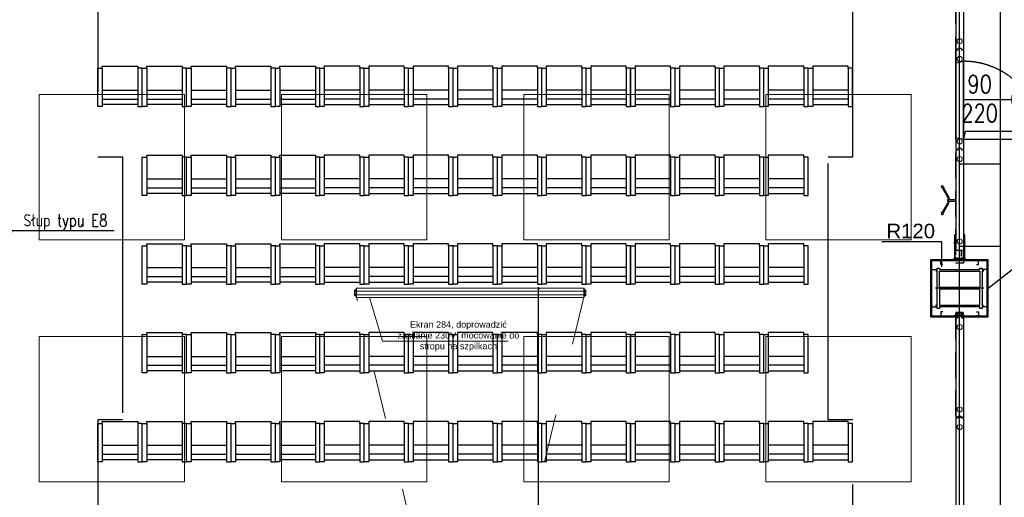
# Model space of a CAD drawing. Header units: centimetres. Extents: x -228435 to 111511, y -89367 to 428125.
# Tile 29 of 219: x -34183 to -21987, y 26409 to 32327. Entities that reach past the tile are written whole.
import ezdxf
from ezdxf.enums import TextEntityAlignment as Align

# ---------------------------------------------------------------- set-up
doc = ezdxf.new("R2010")
doc.units = ezdxf.units.CM
doc.header["$LTSCALE"] = 50
doc.header["$PDMODE"] = 35
doc.header["$PDSIZE"] = 0.1
for name, pattern in [('0_II 10 sal$0$HIDDEN', [9.525, 6.35, -3.175]), ('DASHDOT', [25.4, 12.7, -6.35, 0, -6.35]), ('DASHDOT2', [12.7, 6.35, -3.175, 0, -3.175]), ('DIN_STRICHPUNKT', [10.7, 5, -2.5, 0.7, -2.5]), ('HIDDEN', [9.525, 6.35, -3.175]), ('HIDDENX2', [19.05, 12.7, -6.35]), ('Kondygnacja -1$0$ACAD_ISO03W100', [30, 12, -18])]:
    doc.linetypes.add(name, pattern=pattern)
doc.layers.get('0').update_dxf_attribs({"color": 8})
doc.layers.get('DEFPOINTS').update_dxf_attribs({"color": 8})
for name, color, linetype in [('0_II 10 sal$0$ARCH_INFO_ETYK_DRZWI', 8, 'Continuous'), ('0_II 10 sal$0$ARCH_SIEDZENIA', 8, 'Continuous'), ('0_II 10 sal$0$ARCH_STROP', 8, 'Continuous'), ('0_II 10 sal$0$ARCH_WYPOSAŻENIE_INNE', 8, 'Continuous'), ('0_II 10 sal$0$ARCH_ŚCIANY_PRZESUWNE', 8, 'Continuous'), ('3', 8, 'Continuous'), ('ACHSEN', 8, 'DIN_STRICHPUNKT'), ('ARCH_GK', 8, 'Continuous'), ('ARCH_INFO_ODPORNOŚĆ OGNIOWA', 8, 'Continuous'), ('ARCH_INFO_OPISY', 8, 'Continuous'), ('ARCH_INFO_OSIE_IST', 8, 'DASHDOT2'), ('ARCH_SZYNY', 8, 'Continuous'), ('HUFCOR', 8, 'Continuous'), ('Kondygnacja +0$0$ARCH_GK', 8, 'Continuous'), ('Kondygnacja +0$0$ARCH_INFO_ODPORNOŚĆ OGNIOWA', 8, 'Continuous'), ('Kondygnacja +0$0$ARCH_PROFILE', 8, 'Continuous'), ('Kondygnacja +0$0$ARCH_STAL_IST', 8, 'Continuous'), ('Kondygnacja +0$0$ARCH_ŚCIANY_PRZESUWNE', 8, 'Continuous'), ('KÖRPERKANTE', 8, 'Continuous'), ('Osie rzutów$0$ARCH_INFO_OSIE_OPISY_IST', 8, 'Continuous'), ('PANELE', 8, 'Continuous'), ('SCHRAFFUR', 8, 'Continuous'), ('tabela', 8, 'Continuous'), ('VOLL', 8, 'Continuous')]:
    doc.layers.add(name, color=color, linetype=linetype)
for name, color, linetype, lineweight in [('2', 8, 'Continuous', 0), ('ARCH_SUFITY_PODWIESZANE', 8, 'HIDDENX2', 9), ('kondygnacja +1_5$0$ARCH_INFO_WYMIARY', 8, 'Continuous', 9), ('SYSTEMY AV', 8, 'Continuous', 13), ('Wymiary', 8, 'Continuous', 15)]:
    doc.layers.add(name, color=color, linetype=linetype, lineweight=lineweight)
doc.layers.get('HUFCOR').off()
doc.styles.add('-1 sale konferencyjne$0$Arial', font='ARIAL.TTF')
doc.styles.add('0_II 10 sal$0$Arial', font='ARIAL.TTF')
doc.styles.add('0_II 10 sal$0$Romans', font='Romans.shx')
doc.styles.add('Arial', font='ARIAL.TTF')
doc.styles.add('Kondygnacja +0$0$Arial', font='ARIAL.TTF')
doc.styles.add('Kondygnacja +0$0$Standard', font='txt')
doc.styles.add('kondygnacja +1_5$0$Romans', font='Romans.shx', dxfattribs={"width": 0.7})
doc.styles.add('Romans', font='Romans.shx')
doc.styles.add('ROMANS-50-CM', font='romans.shx', dxfattribs={"width": 0.8, "height": 10})
doc.linetypes.add('SZYNA_LINE', pattern='A,12.7,-7.75,["SZYNA",Standard,S=2.54,R=0,X=-5.95,Y=-1.27],-7.75', length=28.2)
doc.dimstyles.new('ISO-25', dxfattribs={"dimtxt": 2.5, "dimasz": 2.5, "dimexe": 1.25, "dimexo": 0.625, "dimtad": 1, "dimtxsty": 'Standard', "dimcen": 2.5, "dimadec": 0, "dimazin": 0, "dimtfac": 1, "dimtmove": 0, "dimatfit": 3, "dimfxl": 0, "dimarcsym": 0})
doc.dimstyles.new('Kondygnacja +0$0$ISO-25', dxfattribs={"dimtxt": 2.5, "dimasz": 2.5, "dimexe": 1.25, "dimexo": 0.625, "dimtad": 1, "dimtxsty": 'Kondygnacja +0$0$Standard', "dimcen": 2.5, "dimadec": 0, "dimazin": 0, "dimtfac": 1, "dimtmove": 0, "dimatfit": 3, "dimfxl": 0, "dimarcsym": 0})
doc.dimstyles.new('kondygnacja +1_5$0$Wymiary 1-100', dxfattribs={"dimtxt": 12, "dimasz": 10, "dimexe": 5, "dimexo": 0, "dimgap": 4, "dimtad": 1, "dimrnd": 0.5, "dimzin": 12, "dimdsep": 46, "dimtxsty": 'kondygnacja +1_5$0$Romans', "dimblk": 'kondygnacja +1_5$0$_Oblique', "dimcen": 10, "dimdle": 10, "dimclrt": 55, "dimazin": 0, "dimtfac": 1, "dimtmove": 1, "dimatfit": 3, "dimfxl": 0, "dimtolj": 1, "dimtzin": 0, "dimarcsym": 0})
doc.dimstyles.new('Wymiary 1-200', dxfattribs={"dimtxt": 22, "dimasz": 20, "dimexe": 10, "dimexo": 0, "dimgap": 8, "dimtad": 1, "dimrnd": 0.5, "dimzin": 12, "dimdsep": 46, "dimtxsty": 'Romans', "dimblk": 'OBLIQUE', "dimcen": 0.5, "dimdle": 15, "dimclrt": 55, "dimazin": 0, "dimtfac": 1, "dimtmove": 1, "dimatfit": 3, "dimfxl": 0, "dimtolj": 1, "dimtzin": 0, "dimarcsym": 0})

# ---------------------------------------------------------------- blocks, each defined once
blk = doc.blocks.new('SU Lampy kwadratowe +0')
at = {"layer": 'ARCH_SUFITY_PODWIESZANE', "ltscale": 2.5}
for points in [[(8720, 7640), (8900, 7640), (8900, 7460), (8720, 7460)], [(9020, 7640), (9200, 7640), (9200, 7460), (9020, 7460)], [(9320, 7640), (9500, 7640), (9500, 7460), (9320, 7460)], [(9620, 7640), (9800, 7640), (9800, 7460), (9620, 7460)], [(8720, 7340), (8900, 7340), (8900, 7160), (8720, 7160)], [(9020, 7340), (9200, 7340), (9200, 7160), (9020, 7160)], [(9320, 7340), (9500, 7340), (9500, 7160), (9320, 7160)], [(9620, 7340), (9800, 7340), (9800, 7160), (9620, 7160)]]:
    blk.add_lwpolyline(points, close=True, dxfattribs=at)
blk = doc.blocks.new('0_II 10 sal$0$T-drzwi_prawe-200')
at = {"layer": '0_II 10 sal$0$ARCH_INFO_ETYK_DRZWI'}
blk.add_line((0, 0), (60, 0), dxfattribs=at)
blk.add_lwpolyline([(143.7, 17.5), (77.5, 17.5, 1), (77.5, -17.5), (143.7, -17.5, 1)], format="xyb", close=True, dxfattribs=at)
at = {"layer": '0_II 10 sal$0$ARCH_INFO_ETYK_DRZWI', "color": 1, "style": '0_II 10 sal$0$Arial'}
blk.add_attdef('ADS_DRZWI:ODPORNOŚĆ_OGNIOWA', text='', height=20, rotation=90, dxfattribs=at).set_placement((-25.5, 0.1), align=Align.BOTTOM_CENTER)
at = {"layer": '0_II 10 sal$0$ARCH_INFO_ETYK_DRZWI', "style": '0_II 10 sal$0$Romans', "width": 0.8}
for tag, p in [('ADS_DRZWI:SZEROKOŚĆ', (20.5, 8)), ('ADS_DRZWI:WYSOKOŚĆ', (20.5, -28))]:
    blk.add_attdef(tag, text='', height=22, dxfattribs=at).set_placement(p, align=Align.CENTER)
at = {"layer": '0_II 10 sal$0$ARCH_INFO_ETYK_DRZWI', "style": '0_II 10 sal$0$Arial'}
blk.add_attdef('ADS_DRZWI:SYMBOL', text='', height=20, dxfattribs=at).set_placement((110.7, 0), align=Align.MIDDLE)
blk = doc.blocks.new('Kondygnacja +0$0$_Dot')
at = {"color": 0, "linetype": 'ByBlock', "lineweight": -2}
blk.add_line((-0.5, 0), (-1, 0), dxfattribs=at)
at = {"color": 0, "linetype": 'ByBlock', "const_width": 0.5}
blk.add_lwpolyline([(-0.25, 0, 1), (0.25, 0, 1)], format="xyb", close=True, dxfattribs=at)
blk = doc.blocks.new('A$C50B549AF')
at = {"layer": 'ARCH_SZYNY', "linetype": 'SZYNA_LINE', "ltscale": 2.5}
for p, q in [((3662.1, 1788.7, 445.1), (3662.1, 5685.3, 9.4)), ((3611.5, 2435.9, 630), (3611.5, 3577.4, 630)), ((3611.5, 2554.4, 1260), (3662.1, 2554.4, 591.7)), ((3611.5, 2452.4, 1260), (3662.1, 2452.4, 591.7)), ((3611.5, 1235.9, 630), (3611.5, 2377.4, 630))]:
    blk.add_line(p, q, dxfattribs=at)
blk = doc.blocks.new('*U520')
at = {"layer": 'PANELE'}
for points in [[(0, 0), (0, -21), (-14, -21)], [(0, 0), (1240, 0)], [(1240, 0), (1240, -21), (1226, -21)], [(-14, -76), (0, -76), (0, -97)], [(0, -97), (1240, -97)], [(1226, -76), (1240, -76), (1240, -97)]]:
    blk.add_lwpolyline(points, dxfattribs=at)
for centre in [(24, -48), (1264, -48)]:
    blk.add_arc(centre, 46.5, 143.7563, 216.2437, dxfattribs=at)
at = {"layer": 'Wymiary'}
for centre in [(110, -48), (1130, -48)]:
    blk.add_circle(centre, 32, dxfattribs=at)
blk = doc.blocks.new('BEDIENHEBEL')
at = {"layer": 'KÖRPERKANTE'}
for p, q in [((-10, -85), (-10, 0)), ((-10, 0), (10, 0)), ((10, -85), (10, 0)), ((-145, -149), (-38, -87)), ((-140, -158), (-33, -96)), ((-31, -85), (-10, -85)), ((-31, -95), (-10, -95)), ((-10, -95), (-10, -100)), ((-10, -100), (10, -100)), ((31, -85), (10, -85)), ((31, -95), (10, -95)), ((10, -95), (10, -100)), ((140, -158), (33, -96)), ((145, -149), (38, -87)), ((-173, -156), (-148, -147)), ((-160, -178), (-140, -161)), ((-139, -159), (-146, -147)), ((139, -159), (146, -147)), ((160, -178), (140, -161)), ((173, -156), (148, -147))]:
    blk.add_line(p, q, dxfattribs=at)
for centre, radius, start, end in [((-31, -100), 15, 90, 120), ((-31, -100), 5, 90, 120), ((-15, -90), 7.25, 316.3972, 43.6028), ((15, -90), 7.25, 136.3972, 223.6028), ((31, -100), 15, 60, 90), ((31, -100), 5, 60, 90), ((-167, -167), 12.5, 120, 300), ((-147, -148), 1, 30, 120), ((-140, -160), 1, 300, 30), ((140, -160), 1, 150, 240), ((147, -148), 1, 60, 150), ((167, -167), 12.5, 240, 60)]:
    blk.add_arc(centre, radius, start, end, dxfattribs=at)
blk = doc.blocks.new('*U522')
at = {"layer": 'PANELE'}
for points in [[(0, 0), (0, -21), (-14, -21)], [(0, 0), (1240, 0)], [(1050, -97), (1050, -112), (1240, -112), (1240, 15), (1050, 15), (1050, 0)], [(-14, -76), (0, -76), (0, -97)], [(0, -97), (1240, -97)]]:
    blk.add_lwpolyline(points, dxfattribs=at)
blk.add_arc((24, -48), 46.5, 143.7563, 216.2437, dxfattribs=at)
at = {"layer": 'Wymiary'}
for centre in [(110, -48), (1130, -48)]:
    blk.add_circle(centre, 32, dxfattribs=at)
at = {"layer": 'PANELE'}
blk.add_blockref('BEDIENHEBEL', (620, -97), dxfattribs=at)
blk = doc.blocks.new('drzwi')
at = {"linetype": 'HIDDEN', "ltscale": 20}
for p, q in [((158, 97), (138, 0)), ((138, 0), (1102, 0)), ((235, -20), (138, 0)), ((138, 0), (138, -964)), ((158, 97), (1082, 97)), ((1082, 97), (1102, 0)), ((235, -20), (235, -944)), ((235, -944), (138, -964))]:
    blk.add_line(p, q, dxfattribs=at)
blk.add_arc((138, 0), 964, 270, 0, dxfattribs=at)
blk = doc.blocks.new('SE2')
at = {"linetype": 'Continuous', "ltscale": 25.4}
for p, q in [((-906, 1326), (-906, 1248)), ((-906, 1248), (-906, 1248)), ((-885, 1332), (-900, 1332)), ((-900, 1242), (-885, 1242)), ((-900, 1242), (-885, 1242)), ((-900, 1242), (-900, 1242)), ((-897, 1321), (-897, 1313)), ((-897, 1261), (-897, 1253)), ((-890, 1313), (-890, 1321)), ((-890, 1253), (-890, 1261)), ((-885, 1242), (-885, 1332)), ((-882, 1242), (-882, 1242)), ((-882, 1242), (-880, 1242)), ((-882, 1242), (-880, 1242)), ((-880, 1360), (-880, 1332)), ((-878, 1360), (-880, 1360)), ((-880, 1332), (-880, 1242)), ((-878, 1316), (-880, 1316)), ((-878, 1259), (-880, 1259)), ((-880, 1242), (-880, 1215)), ((-878, 1316), (-878, 1360)), ((2678, 1360), (-878, 1360)), ((-878, 1316), (-878, 1360)), ((-878, 1285), (-878, 1316)), ((2678, 1316), (-878, 1316)), ((-878, 1259), (-878, 1285)), ((2678, 1259), (-878, 1259)), ((-878, 1215), (-878, 1259)), ((2678, 1316), (2678, 1360)), ((2678, 1360), (2678, 1316)), ((2680, 1360), (2678, 1360)), ((2678, 1285), (2678, 1316)), ((2680, 1316), (2678, 1316)), ((2678, 1285), (2678, 1259)), ((2678, 1259), (2678, 1215)), ((2680, 1259), (2678, 1259)), ((2680, 1332), (2680, 1360)), ((2680, 1242), (2680, 1332)), ((2680, 1215), (2680, 1242)), ((2682, 1242), (2680, 1242)), ((2680, 1242), (2682, 1242)), ((2682, 1242), (2682, 1242)), ((2685, 1332), (2685, 1242)), ((2700, 1332), (2685, 1332)), ((2685, 1242), (2700, 1242)), ((2685, 1242), (2700, 1242)), ((2698, 1321), (2690, 1321)), ((2690, 1321), (2690, 1321)), ((2698, 1321), (2690, 1321)), ((2690, 1314), (2698, 1314)), ((2698, 1261), (2690, 1261)), ((2690, 1261), (2690, 1261)), ((2698, 1261), (2690, 1261)), ((2690, 1254), (2698, 1254)), ((2698, 1321), (2698, 1321)), ((2698, 1261), (2698, 1261)), ((2700, 1242), (2700, 1242)), ((2706, 1248), (2706, 1326)), ((2706, 1248), (2706, 1248)), ((-880, 1215), (-878, 1215)), ((-878, 1215), (2678, 1215)), ((2678, 1215), (2680, 1215))]:
    blk.add_line(p, q, dxfattribs=at)
for centre, radius, start, end in [((-900, 1326), 6, 90, 180), ((-900, 1248), 6, 180, 270), ((-900, 1248), 6, 180, 270), ((-894, 1321), 3.5, 0, 180), ((-894, 1321), 3.5, 0, 180), ((-894, 1313), 3.5, 180, 360), ((-894, 1261), 3.5, 0, 180), ((-894, 1261), 3.5, 0, 180), ((-894, 1253), 3.5, 180, 360), ((2690, 1317), 3.5, 90, 180), ((2690, 1317), 3.5, 90, 270), ((2690, 1257), 3.5, 90, 180), ((2690, 1257), 3.5, 90, 270), ((2698, 1317), 3.5, 0, 90), ((2698, 1317), 3.5, 270, 90), ((2698, 1257), 3.5, 0, 90), ((2698, 1257), 3.5, 270, 90), ((2700, 1326), 6, 0, 90), ((2700, 1248), 6, 270, 360), ((2700, 1248), 6, 270, 360)]:
    blk.add_arc(centre, radius, start, end, dxfattribs=at)
for centre, major_axis, start_param, end_param in [((-885, 1332), (-5, 0), 3.141593, 4.712389), ((-885, 1242), (5, 0), 0, 1.570796), ((-885, 1242), (3, 0), 0, 1.570796), ((2685, 1332), (-5, 0), 4.712389, 6.283185), ((2685, 1242), (5, 0), 1.570796, 3.141593), ((2685, 1242), (3, 0), 1.570796, 3.141593)]:
    blk.add_ellipse(centre, major_axis=major_axis, ratio=0.000014, start_param=start_param, end_param=end_param, dxfattribs=at)
blk = doc.blocks.new('0_II 10 sal$0$Miejsce_siedzące_2d')
at = {"color": 0, "linetype": 'ByBlock', "lineweight": -2}
for p, q in [((-26.4, 27.1), (26.4, 27.1)), ((-26.4, 12.5), (26.4, 12.5))]:
    blk.add_line(p, q, dxfattribs=at)
for points in [[(-26.4, 62.7), (-26.4, 0), (-33, 0), (-33, 62.7), (-26.4, 62.7), (-26.4, 66), (26.4, 66), (26.4, 62.7), (26.4, 0), (33, 0), (33, 62.7), (26.4, 62.7)], [(26.4, 3.3), (-26.4, 3.3)]]:
    blk.add_lwpolyline(points, dxfattribs=at)
blk = doc.blocks.new('VERT-NEU')
at = {"layer": 'KÖRPERKANTE'}
for p, q in [((-25, 48), (-36, 48)), ((-36, 48), (-36, 46)), ((-34, 46), (-36, 46)), ((-36, 31), (-34, 31)), ((-36, 29), (-36, 31)), ((-21, 29), (-36, 29)), ((-34, 31), (-34, 46)), ((-30, 46), (-30, 33)), ((-25, 46), (-30, 46)), ((-30, 33), (-6, 33)), ((-23, 47), (-23, 47)), ((-13, 21), (-21, 29)), ((-14, 25), (-11, 22)), ((-9, 29), (-13, 29)), ((-11, 21), (-11, 21)), ((-8, 19), (-8, 28)), ((0, 26), (-6, 33)), ((-6, 19), (-6, 26)), ((-5, 26), (-3, 24)), ((-3, 24), (-3, 0)), ((-3, -24), (-3, 0)), ((7, 26), (0, 26)), ((0, 23), (0, 0)), ((0, 23), (5, 23)), ((0, -23), (0, 0)), ((5, 21), (5, 23)), ((8, 21), (5, 21)), ((8, 25), (8, 21)), ((-21, -29), (-36, -29)), ((-36, -29), (-36, -31)), ((-36, -31), (-34, -31)), ((-36, -46), (-36, -48)), ((-34, -46), (-36, -46)), ((-25, -48), (-36, -48)), ((-34, -31), (-34, -46)), ((-30, -33), (-6, -33)), ((-30, -46), (-30, -33)), ((-25, -46), (-30, -46)), ((-23, -47), (-23, -47)), ((-13, -21), (-21, -29)), ((-14, -25), (-11, -22)), ((-9, -29), (-13, -29)), ((-8, -19), (-8, -28)), ((-6, -19), (-6, -26)), ((-6, -33), (0, -26)), ((-5, -26), (-3, -24)), ((0, -23), (5, -23)), ((7, -26), (0, -26)), ((8, -21), (5, -21)), ((5, -21), (5, -23)), ((8, -25), (8, -21))]:
    blk.add_line(p, q, dxfattribs=at)
at = {"layer": 'KÖRPERKANTE', "linetype": 'ByBlock'}
for p, q in [((2, -23), (3, -23)), ((2, -26), (3, -26))]:
    blk.add_line(p, q, dxfattribs=at)
at = {"layer": 'KÖRPERKANTE'}
for centre, radius, start, end in [((-25, 47), 1.2, 360, 90), ((-25, 47), 1.2, 270, 360), ((-13, 27), 2, 90, 225), ((-12, 22), 1.12, 225, 315), ((-12, 22), 1.12, 315, 45), ((-9, 28), 0.5, 360, 90), ((-7, 19), 1, 180, 360), ((-6, 26), 0.5, 45, 180), ((7, 25), 0.762, 0, 90), ((-25, -47), 1.2, 0, 90), ((-25, -47), 1.2, 270, 0), ((-13, -27), 2, 135, 270), ((-12, -22), 1.12, 45, 135), ((-12, -22), 1.12, 315, 45), ((-9, -28), 0.5, 270, 0), ((-7, -19), 1, 0, 180), ((-6, -26), 0.5, 180, 315), ((7, -25), 0.762, 270, 0)]:
    blk.add_arc(centre, radius, start, end, dxfattribs=at)
blk = doc.blocks.new('hufcor detal 1')
at = {"layer": 'VOLL'}
h = blk.add_hatch(color=256, dxfattribs=at)
h.paths.add_polyline_path([(-5.8, -6.1), (-5.8, -3.2, 0.427595), (-6.4, -2.6, 0.427595), (-7, -3.2), (-7, -6.4), (-5.5, -10.4, -0.519458), (-5.6, -10.6), (-6.5, -10.6, 0.414214), (-7, -11.1), (-7, -16.5), (-5.9, -16.5), (-5.9, -11.5), (-4.7, -11.5), (-4.7, -12.6), (-4.1, -12.6), (-4.1, -10.9)])
h.paths.add_polyline_path([(-5.9, -16.5), (-7, -16.5), (-7, -21.9, 0.414214), (-6.5, -22.4), (-5.6, -22.4, -0.519458), (-5.5, -22.6), (-7, -26.6), (-7, -29.8, 0.427595), (-6.4, -30.4, 0.427595), (-5.8, -29.8), (-5.8, -26.9), (-4.1, -22.1), (-4.1, -20.4), (-4.7, -20.4), (-4.7, -21.5), (-5.9, -21.5)])
at = {"layer": 'ACHSEN', "ltscale": 5}
blk.add_line((261.6, -16.5), (-60.4, -16.5), dxfattribs=at)
at = {"layer": 'ARCH_GK', "linetype": 'Continuous', "lineweight": -3}
blk.add_line((0, 0), (-6.2, 0), dxfattribs=at)
for points in [[(-10, 0), (0, 0)], [(-6.2, 17.9), (-3.7, 17.9), (-3.3, 19.6), (-3.1, 17.9)], [(-6.2, 0), (-6.2, 17.9)], [(0, 17.9), (-2.5, 17.9), (-2.8, 16.1), (-3.1, 17.9)], [(0, 0), (0, 17.9)], [(-6.2, -33), (-6.2, -50.9)], [(-6.2, -50.9), (-3.7, -50.9), (-3.3, -52.6), (-3.1, -50.9)], [(0, -50.9), (-2.5, -50.9), (-2.8, -49.1), (-3.1, -50.9)], [(0, -33), (0, -50.9)]]:
    blk.add_lwpolyline(points, dxfattribs=at)
at = {"layer": 'KÖRPERKANTE'}
for p, q in [((-7, -3.2), (-7, -6.4)), ((-5.5, -10.4), (-7, -6.4)), ((-7, -11.1), (-7, -21.9)), ((-7, -26.6), (-5.5, -22.6)), ((-7, -29.8), (-7, -26.6)), ((-6.5, -10.6), (-5.6, -10.6)), ((-6.5, -22.4), (-5.6, -22.4)), ((-6.4, -2.6), (-6.4, -2.6)), ((-6.4, -30.4), (-6.4, -30.4)), ((-5.9, -11.5), (-5.9, -21.5)), ((-4.7, -11.5), (-5.9, -11.5)), ((-5.9, -21.5), (-4.7, -21.5)), ((-5.8, -3.2), (-5.8, -6.1)), ((-5.8, -6.1), (-4.1, -10.9)), ((-4.1, -22.1), (-5.8, -26.9)), ((-5.8, -29.8), (-5.8, -26.9)), ((-4.7, -12.6), (-4.7, -11.5)), ((-4.1, -12.6), (-4.7, -12.6)), ((-4.1, -20.4), (-4.7, -20.4)), ((-4.7, -21.5), (-4.7, -20.4)), ((-4.1, -12.6), (-4.1, -10.9)), ((-4.1, -22.1), (-4.1, -20.4))]:
    blk.add_line(p, q, dxfattribs=at)
for centre, radius, start, end in [((-6.4, -3.2), 0.55, 90, 180), ((-6.5, -11.1), 0.55, 90, 180), ((-6.5, -21.9), 0.55, 180, 270), ((-6.4, -29.8), 0.55, 180, 270), ((-6.4, -3.2), 0.55, 0, 90), ((-6.4, -29.8), 0.55, 270, 0), ((-5.6, -10.5), 0.1, 270, 19.8), ((-5.6, -22.5), 0.1, 340.2, 90)]:
    blk.add_arc(centre, radius, start, end, dxfattribs=at)
at = {"layer": 'VOLL'}
for p, q in [((3.9, 6.5), (3.9, 0.5)), ((3.9, -39.5), (3.9, -33.5))]:
    blk.add_line(p, q, dxfattribs=at)
at = {"layer": 'VOLL', "xscale": -0.5, "yscale": 0.5000000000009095, "zscale": 0.5000000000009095}
blk.add_blockref('VERT-NEU', (-11.2, -16.5), dxfattribs=at)
blk = doc.blocks.new('CLOSURE')
at = {"color": 7, "linetype": 'Continuous'}
for p, q in [((-2, 0), (-9, 0)), ((-2, 0), (-2, -1)), ((-10, -1), (-10, -2)), ((-10, -34), (-10, -40)), ((-9, -3), (-8, -3)), ((-8, -33), (-9, -33)), ((-9, -41), (-3, -41)), ((-8, -7), (-8, -7)), ((-8, -30), (-8, -30)), ((-8, -39), (-8, -36)), ((-8, -36), (177, -36)), ((-3, -39), (-8, -39)), ((-2, -1), (-2, -2)), ((-2, -12), (-2, -17)), ((-2, -17), (-1, -18)), ((-1, -18), (-2, -19)), ((-2, -19), (-2, -24)), ((-2, -40), (-2, -40)), ((-1, -3), (0, -3)), ((0, -29), (0, -3)), ((0, -34), (0, -32)), ((150, -34), (0, -34)), ((5, -30), (1, -30)), ((1, -31), (5, -31)), ((6, -31), (6, -31)), ((146, -30), (146, -31)), ((153, -30), (147, -30)), ((147, -31), (151, -31)), ((153, -31), (153, -30)), ((156, -30), (156, -31)), ((163, -34), (159, -34)), ((166, -31), (166, -30)), ((168, -30), (168, -31)), ((179, -34), (172, -34)), ((172, -40), (172, -40)), ((177, -39), (173, -39)), ((173, -41), (179, -41)), ((177, -36), (177, -39)), ((180, -40), (180, -35))]:
    blk.add_line(p, q, dxfattribs=at)
for centre, radius, start, end in [((-9, -1), 1.2, 90, 180), ((-9, -2), 1, 180, 270), ((-9, -34), 1, 90, 180), ((-9, -40), 1, 180, 270), ((-8, -8), 1, 90, 217.5752), ((-5, -5), 5.01, 217.5752, 275.7303), ((-5, -31), 5.01, 84.2699, 140.5242), ((-8, -29), 1, 140.5242, 270), ((-8, -2), 1, 270, 314.9442), ((-8, -8), 1, 40.708, 90), ((-8, -29), 1, 270, 317.1564), ((-8, -34), 1, 42.8436, 90), ((-5, -5), 2.75, 220.708, 134.9442), ((-5, -31), 2.75, 222.8436, 137.1564), ((-4, -12), 2, 0, 95.7303), ((-4, -24), 2, 264.2699, 0), ((-3, -40), 1, 0, 90), ((-3, -40), 1, 270, 0), ((-1, -2), 1, 180, 270), ((1, -29), 1, 180, 270), ((1, -32), 1, 90, 180), ((5, -31), 0.5, 0, 90), ((5, -31), 0.5, 270, 0), ((147, -30), 0.5, 90, 180), ((147, -31), 0.5, 180, 270), ((150, -33), 1, 270, 3.2641), ((151, -32), 0.5, 341.3143, 90), ((155, -33), 3.4, 161.3143, 183.2641), ((153, -30), 0.5, 0, 90), ((152, -31), 1, 323.1301, 0), ((155, -33), 1.75, 143.1301, 36.8699), ((156, -30), 0.5, 54.1117, 180), ((157, -31), 1, 180, 216.8699), ((155, -33), 3.4, 356.7359, 54.1117), ((159, -33), 1, 176.7359, 270), ((163, -33), 1, 270, 3.2641), ((167, -33), 3.4, 125.8883, 183.2641), ((165, -30), 0.5, 0, 125.8883), ((167, -33), 1.75, 143.1301, 36.8699), ((165, -31), 1, 323.1301, 0), ((169, -30), 0.5, 54.1117, 180), ((169, -31), 1, 180, 216.8699), ((167, -33), 3.4, 356.7359, 54.1117), ((172, -33), 1, 176.7359, 270), ((173, -40), 1, 90, 180), ((173, -40), 1, 180, 270), ((179, -35), 1, 0, 90), ((179, -40), 1, 270, 0)]:
    blk.add_arc(centre, radius, start, end, dxfattribs=at)
blk = doc.blocks.new('hufcor detal 2')
at = {"layer": 'SCHRAFFUR'}
h = blk.add_hatch(dxfattribs=at)
h.set_pattern_fill('ANSI34', color=256, scale=10, style=0)
h.set_pattern_definition([(45, (-9731.639, 331.908), (-5.303301, 5.303301), []), (45, (-9729.871, 331.908), (-5.303301, 5.303301), []), (45, (-9728.1034, 331.908), (-5.303301, 5.303301), []), (45, (-9726.3356, 331.908), (-5.303301, 5.303301), [])])
h.paths.add_polyline_path([(-4.1, 11.6), (-8.1, 11.6), (-8.1, 0.6), (-4.1, 0.6)])
h.paths.add_polyline_path([(-4.1, 0.6), (-8.1, 0.6), (-8.1, -10.4), (-4.1, -10.4)])
at = {"layer": 'VOLL'}
for points in [[(-5.3, 30), (-97.9, 30), (-97.9, 31.2), (-5.3, 31.2)], [(-5.3, -29.9), (-5.3, -28.7), (-97.9, -28.7), (-97.9, -29.9)]]:
    blk.add_hatch(color=256, dxfattribs=at).paths.add_polyline_path(points)
at = {"layer": '2'}
for p, q in [((-96.6, 25.3), (-96.6, 25.2)), ((-93.3, 27.5), (-93.5, 26.6)), ((-92.7, 27.4), (-93, 26.3)), ((-86.8, 27.4), (-86.5, 26.3)), ((-86.2, 27.5), (-86, 26.6)), ((-82.9, 25.3), (-82.9, 25.2))]:
    blk.add_line(p, q, dxfattribs=at)
for centre, radius, start, end in [((-96.5, 25.2), 0.15, 81.64787, 164.0608), ((-96.5, 25.2), 0.15, 164.0608, 254.45214), ((-95.7, 27.8), 2.49, 252.00184, 332.27024), ((-95.4, 27.5), 2.67, 245.6965, 334.36264), ((-92.9, 28.1), 0.8, 285.0434, 236.28409), ((-86.6, 28.1), 0.8, 303.71591, 254.9566), ((-84.1, 27.5), 2.67, 205.63736, 294.3035), ((-83.8, 27.8), 2.49, 207.72976, 287.99816), ((-83, 25.2), 0.15, 15.9392, 98.35213), ((-83, 25.2), 0.15, 285.54786, 15.9392)]:
    blk.add_arc(centre, radius, start, end, dxfattribs=at)
at = {"layer": '3'}
for centre, radius, start, end in [((-11.1, -0.1), 11.1, 308.94516, 51.05484), ((-11, -0.1), 10.6, 310.60168, 49.39832)]:
    blk.add_arc(centre, radius, start, end, dxfattribs=at)
at = {"layer": 'ACHSEN', "ltscale": 5}
blk.add_line((53.1, 0.6), (-268.8, 0.6), dxfattribs=at)
at = {"layer": 'ARCH_GK', "linetype": 'Continuous', "lineweight": -3}
for p, q in [((0.3, 17.1), (0.3, 35)), ((0.3, 35), (0.3, -33.7))]:
    blk.add_line(p, q, dxfattribs=at)
for points in [[(0.3, 35), (2.7, 35), (3, 36.7), (3.3, 35)], [(6.4, 35), (3.9, 35), (3.5, 33.3), (3.3, 35)], [(6.3, 17.1), (6.3, 35)], [(6.3, 35), (6.3, -33.7)], [(0.3, -33.7), (2.7, -33.7), (3, -35.5), (3.3, -33.7)], [(6.4, -33.7), (3.9, -33.7), (3.5, -32), (3.3, -33.7)]]:
    blk.add_lwpolyline(points, dxfattribs=at)
at = {"layer": 'VOLL'}
for p, q in [((-96.8, 31.2), (-6.5, 31.2)), ((-8.1, 11.6), (-8.1, -10.4)), ((-8.1, 11.6), (-4.1, 11.6)), ((-4.1, 11.6), (-4.1, -10.4)), ((-48.1, -6.8), (-53, -10.2)), ((-48.1, -13.6), (-53, -10.2)), ((-48.1, -9.2), (-48.1, -6.8)), ((-48.1, -9.2), (-23.8, -9.2)), ((-48.1, -11.2), (-23.8, -11.2)), ((-48.1, -11.2), (-48.1, -13.6)), ((-23.8, -6.8), (-18.8, -10.2)), ((-23.8, -9.2), (-23.8, -6.8)), ((-23.8, -13.6), (-18.8, -10.2)), ((-23.8, -11.2), (-23.8, -13.6)), ((-8.1, -10.4), (-4.1, -10.4))]:
    blk.add_line(p, q, dxfattribs=at)
for points in [[(-3, 27.1), (-5.7, 27.1, -7.740139), (-5.7, 27.7), (-3, 27.7, -0.445604), (-3, 14), (-5.7, 14, -7.740139), (-5.7, 14.6), (-3, 14.6, 0.483874)], [(-3, -25.9), (-5.7, -25.9, 7.740139), (-5.7, -26.4), (-3, -26.4, 0.445604), (-3, -12.7), (-5.7, -12.7, 7.740139), (-5.7, -13.3), (-3, -13.3, -0.406168)]]:
    blk.add_lwpolyline(points, format="xyb", close=True, dxfattribs=at)
blk.add_lwpolyline([(-97.9, -28.7), (-5.3, -28.7), (-5.3, -29.9), (-97.9, -29.9)], close=True, dxfattribs=at)
at = {"layer": 'VOLL', "xscale": 0.5, "yscale": 0.5000000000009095, "zscale": 0.5000000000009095, "rotation": 180}
blk.add_blockref('CLOSURE', (-9.3, 11.7), dxfattribs=at)
at = {"layer": 'VOLL', "xscale": -0.5, "yscale": 0.5000000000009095, "zscale": 0.5000000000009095}
blk.add_blockref('CLOSURE', (-9.3, -10.4), dxfattribs=at)
blk = doc.blocks.new('kondygnacja +1_5$0$_Oblique')
at = {"color": 0, "linetype": 'ByBlock', "lineweight": -2}
blk.add_line((-0.5, -0.5), (0.5, 0.5), dxfattribs=at)
blk = doc.blocks.new('*D1149')
at = {"layer": 'DEFPOINTS', "color": 0, "lineweight": 40}
for p in [(-32670, 79617, 6300), (-33810, 12462, 6300), (-33810, 12146)]:
    blk.add_point(p, dxfattribs=at)
at = {"layer": 'kondygnacja +1_5$0$ARCH_INFO_WYMIARY', "color": 0, "lineweight": -2}
for p, q in [((-32660, 12146), (-33820, 12146)), ((-33810, 12142), (-33810, 12141)), ((-32670, 12154), (-32670, 12141))]:
    blk.add_line(p, q, dxfattribs=at)
at = {"layer": 'kondygnacja +1_5$0$ARCH_INFO_WYMIARY', "color": 0, "lineweight": -2, "xscale": 10, "yscale": 10, "zscale": 10, "rotation": 180}
blk.add_blockref('kondygnacja +1_5$0$_Oblique', (-33810, 12146), dxfattribs=at)
at = {"layer": 'kondygnacja +1_5$0$ARCH_INFO_WYMIARY', "color": 0, "lineweight": -2, "xscale": 10, "yscale": 10, "zscale": 10}
blk.add_blockref('kondygnacja +1_5$0$_Oblique', (-32670, 12146), dxfattribs=at)
at = {"layer": 'kondygnacja +1_5$0$ARCH_INFO_WYMIARY', "color": 55, "insert": (-33240, 12156), "char_height": 12, "attachment_point": 5, "style": 'kondygnacja +1_5$0$Romans'}
blk.add_mtext('\\A1;1140', dxfattribs=at)
blk = doc.blocks.new('_Oblique')
at = {"color": 0, "linetype": 'ByBlock', "lineweight": -2}
blk.add_line((-0.5, -0.5), (0.5, 0.5), dxfattribs=at)
blk = doc.blocks.new('*D1206')
at = {"layer": 'DEFPOINTS', "color": 0, "lineweight": 40}
for p in [(-28300, 29000, 6300), (-27755, 29000), (-28300, 22890, 6300)]:
    blk.add_point(p, dxfattribs=at)
at = {"layer": 'SYSTEMY AV', "color": 0, "lineweight": -2}
for p, q in [((-27755, 22875), (-27755, 29015)), ((-27747, 29000), (-27745, 29000)), ((-27747, 22890), (-27745, 22890))]:
    blk.add_line(p, q, dxfattribs=at)
at = {"layer": 'SYSTEMY AV', "color": 0, "lineweight": -2, "xscale": 20, "yscale": 20, "zscale": 20}
for p, rotation in [((-27755, 29000), 90), ((-27755, 22890), 270)]:
    blk.add_blockref('_Oblique', p, dxfattribs=dict(at, rotation=rotation))
at = {"layer": 'SYSTEMY AV', "color": 55, "lineweight": 40, "insert": (-27774, 25945), "char_height": 22, "attachment_point": 5, "rotation": 90, "style": 'Romans'}
blk.add_mtext('\\A1;6110', dxfattribs=at)
blk = doc.blocks.new('Osie rzutów')
at = {"layer": 'ARCH_INFO_OSIE_IST', "ltscale": 10}
for p, q in [((9260, 12510), (9260, 4623.3)), ((9860, 12510), (9860, 4623.3)), ((9860, 7370), (9860, 7430)), ((4436, 7400), (15156.5, 7400)), ((9890, 7400), (9830, 7400))]:
    blk.add_line(p, q, dxfattribs=at)

msp = doc.modelspace()

# ---------------------------------------------------------------- linework, layer by layer
at = {"layer": '0_II 10 sal$0$ARCH_WYPOSAŻENIE_INNE', "linetype": '0_II 10 sal$0$HIDDEN', "ltscale": 10, "elevation": 630}
msp.add_lwpolyline([(-33215, 30630), (-32910, 30630), (-32910, 27370), (-33215, 27370), (-33215, 18630), (-32910, 18630), (-32910, 18325), (-24170, 18325), (-24170, 18630), (-23865, 18630), (-23865, 27370), (-24170, 27370), (-24170, 30630), (-23865, 30630), (-23865, 39370), (-24170, 39370), (-24170, 39675), (-32910, 39675), (-32910, 39370), (-33215, 39370)], close=True, dxfattribs=at)
at = {"layer": '0_II 10 sal$0$ARCH_ŚCIANY_PRZESUWNE', "linetype": '0_II 10 sal$0$HIDDEN', "lineweight": -3}
msp.add_line((-22590, 27403, -5670), (-22490, 27403, -5670), dxfattribs=at)
at = {"layer": '0_II 10 sal$0$ARCH_ŚCIANY_PRZESUWNE', "linetype": '0_II 10 sal$0$HIDDEN', "lineweight": -3, "elevation": 630}
for points in [[(-22590, 29315), (-22490, 29315), (-22490, 40685), (-22590, 40685)], [(-22590, 27403), (-22490, 27403), (-22490, 28685), (-22590, 28685)]]:
    msp.add_lwpolyline(points, close=True, dxfattribs=at)
at = {"layer": 'Kondygnacja +0$0$ARCH_GK', "elevation": 630}
for points in [[(-22895, 29050), (-22895, 29355)], [(-22895, 29355), (-22490, 29355)], [(-22895, 29342.5), (-22490, 29342.5)], [(-22882.5, 29050), (-22882.5, 29342.5)], [(-22490, 29355), (-22185, 29355)], [(-22490, 29342.5), (-22197.5, 29342.5)], [(-22197.5, 28657.5), (-22197.5, 29355)], [(-22185, 28645), (-22185, 29355)], [(-22895, 28645), (-22895, 29050)], [(-22882.5, 28645), (-22882.5, 29050)], [(-22895, 28645), (-22590, 28645)], [(-22882.5, 28657.5), (-22590, 28657.5)], [(-22490, 28657.5), (-22185, 28657.5)], [(-22490, 28645), (-22185, 28645)]]:
    msp.add_lwpolyline(points, dxfattribs=at)
at = {"layer": 'Kondygnacja +0$0$ARCH_PROFILE', "elevation": 630}
for points in [[(-22747.5, 29292.5), (-22772.5, 29292.5), (-22772.5, 29342.5), (-22747.5, 29342.5)], [(-22332.5, 29292.5), (-22307.5, 29292.5), (-22307.5, 29342.5), (-22332.5, 29342.5)], [(-22882.5, 29207.5), (-22882.5, 29232.5), (-22832.5, 29232.5), (-22832.5, 29207.5)], [(-22197.5, 29207.5), (-22197.5, 29232.5), (-22247.5, 29232.5), (-22247.5, 29207.5)], [(-22882.5, 28792.5), (-22882.5, 28767.5), (-22832.5, 28767.5), (-22832.5, 28792.5)], [(-22197.5, 28792.5), (-22197.5, 28767.5), (-22247.5, 28767.5), (-22247.5, 28792.5)], [(-22747.5, 28707.5), (-22772.5, 28707.5), (-22772.5, 28657.5), (-22747.5, 28657.5)], [(-22332.5, 28707.5), (-22307.5, 28707.5), (-22307.5, 28657.5), (-22332.5, 28657.5)]]:
    msp.add_lwpolyline(points, dxfattribs=at)
at = {"layer": 'Kondygnacja +0$0$ARCH_STAL_IST', "elevation": 630}
for points in [[(-22820, 28750), (-22820, 29250), (-22790, 29250), (-22790, 29230), (-22290, 29230), (-22290, 29250), (-22260, 29250), (-22260, 28750), (-22290, 28750), (-22290, 28770), (-22790, 28770), (-22790, 28750)], [(-22290, 29010), (-22790, 29010), (-22790, 29210), (-22290, 29210)], [(-22790, 28790), (-22290, 28790), (-22290, 28990), (-22790, 28990)]]:
    msp.add_lwpolyline(points, close=True, dxfattribs=at)
at = {"layer": 'Kondygnacja +0$0$ARCH_ŚCIANY_PRZESUWNE', "elevation": 630}
for points in [[(-22494.5007, 28645), (-22494.5007, 28697.5), (-22585.4993, 28697.5), (-22585.4993, 28645)], [(-22507.0007, 28645), (-22507.0007, 28685), (-22572.9993, 28685), (-22572.9993, 28645)]]:
    msp.add_lwpolyline(points, dxfattribs=at)
at = {"layer": 'SYSTEMY AV'}
for p in [(-29848.45479, 28885.11466, 630), (-28138.06454, 28342.30901, 630)]:
    msp.add_line(p, (-29687.25977, 28342.30901, 630), dxfattribs=at)
at = {"layer": 'SYSTEMY AV', "linetype": 'Kondygnacja -1$0$ACAD_ISO03W100', "elevation": 630}
msp.add_lwpolyline([(-27194.10488, 28891.16641), (-28602.82, 23007.6), (-30011.53512, 28891.16397)], dxfattribs=at)

# ---------------------------------------------------------------- block references
at = {"layer": '0_II 10 sal$0$ARCH_SIEDZENIA', "linetype": 'Continuous', "lineweight": -3, "yscale": 7.571168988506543, "zscale": 10}
for p, xscale in [((-32940, 31250, -12270), 8.328285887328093), ((-32390, 31250, -12270), 8.328285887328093), ((-31840, 31250, -12270), 8.328285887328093), ((-31290, 31250, -12270), 8.328285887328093), ((-30740, 31250, -12270), 8.328285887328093), ((-30190, 31250, -12270), -8.328285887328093), ((-29640, 31250, -12270), -8.328285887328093), ((-29090, 31250, -12270), -8.328285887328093), ((-28540, 31250, -12270), -8.328285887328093), ((-27990, 31250, -12270), -8.328285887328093), ((-27440, 31250, -12270), -8.328285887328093), ((-26890, 31250, -12270), -8.328285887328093), ((-26340, 31250, -12270), -8.328285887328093), ((-25790, 31250, -12270), -8.328285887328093), ((-25240, 31250, -12270), -8.328285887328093), ((-24690, 31250, -12270), -8.328285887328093), ((-24140, 31250, -12270), -8.328285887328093), ((-32390, 30150, -12270), 8.328285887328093), ((-31840, 30150, -12270), 8.328285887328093), ((-31290, 30150, -12270), 8.328285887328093), ((-30740, 30150, -12270), 8.328285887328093), ((-30190, 30150, -12270), -8.328285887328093), ((-29640, 30150, -12270), -8.328285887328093), ((-29090, 30150, -12270), -8.328285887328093), ((-28540, 30150, -12270), -8.328285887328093), ((-27990, 30150, -12270), -8.328285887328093), ((-27440, 30150, -12270), -8.328285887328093), ((-26890, 30150, -12270), -8.328285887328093), ((-26340, 30150, -12270), -8.328285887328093), ((-25790, 30150, -12270), -8.328285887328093), ((-25240, 30150, -12270), -8.328285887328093), ((-24690, 30150, -12270), -8.328285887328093), ((-32390, 29050, -12270), 8.328285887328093), ((-31840, 29050, -12270), 8.328285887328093), ((-31290, 29050, -12270), 8.328285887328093), ((-30740, 29050, -12270), 8.328285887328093), ((-30190, 29050, -12270), -8.328285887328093), ((-29640, 29050, -12270), -8.328285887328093), ((-29090, 29050, -12270), -8.328285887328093), ((-28540, 29050, -12270), -8.328285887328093), ((-27990, 29050, -12270), -8.328285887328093), ((-27440, 29050, -12270), -8.328285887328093), ((-26890, 29050, -12270), -8.328285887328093), ((-26340, 29050, -12270), -8.328285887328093), ((-25790, 29050, -12270), -8.328285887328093), ((-25240, 29050, -12270), -8.328285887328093), ((-24690, 29050, -12270), -8.328285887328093), ((-32390, 27950, -12270), 8.328285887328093), ((-31840, 27950, -12270), 8.328285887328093), ((-31290, 27950, -12270), 8.328285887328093), ((-30740, 27950, -12270), 8.328285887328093), ((-30190, 27950, -12270), -8.328285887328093), ((-29640, 27950, -12270), -8.328285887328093), ((-29090, 27950, -12270), -8.328285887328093), ((-28540, 27950, -12270), -8.328285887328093), ((-27990, 27950, -12270), -8.328285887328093), ((-27440, 27950, -12270), -8.328285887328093), ((-26890, 27950, -12270), -8.328285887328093), ((-26340, 27950, -12270), -8.328285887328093), ((-25790, 27950, -12270), -8.328285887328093), ((-25240, 27950, -12270), -8.328285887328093), ((-24690, 27950, -12270), -8.328285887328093), ((-32940, 26850, -12270), 8.328285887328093), ((-32390, 26850, -12270), 8.328285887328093), ((-31840, 26850, -12270), 8.328285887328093), ((-31290, 26850, -12270), 8.328285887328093), ((-30740, 26850, -12270), 8.328285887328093), ((-30190, 26850, -12270), -8.328285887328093), ((-29640, 26850, -12270), -8.328285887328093), ((-29090, 26850, -12270), -8.328285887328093), ((-28540, 26850, -12270), -8.328285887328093), ((-27990, 26850, -12270), -8.328285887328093), ((-27440, 26850, -12270), -8.328285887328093), ((-26890, 26850, -12270), -8.328285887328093), ((-26340, 26850, -12270), -8.328285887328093), ((-25790, 26850, -12270), -8.328285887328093), ((-25240, 26850, -12270), -8.328285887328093), ((-24690, 26850, -12270), -8.328285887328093), ((-24140, 26850, -12270), -8.328285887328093)]:
    msp.add_blockref('0_II 10 sal$0$Miejsce_siedzące_2d', p, dxfattribs=dict(at, xscale=xscale))
at = {"layer": '0_II 10 sal$0$ARCH_STROP', "linetype": 'Continuous', "lineweight": -3}
ref = msp.add_blockref('0_II 10 sal$0$T-drzwi_prawe-200', (-22496.91775, 31338.64855, -5670), dxfattribs=dict(at, xscale=10, yscale=10, zscale=10))
ref.add_attrib('ADS_DRZWI:SZEROKOŚĆ', '90', dxfattribs={"layer": '0_II 10 sal$0$ARCH_INFO_ETYK_DRZWI', "height": 220, "style": '0_II 10 sal$0$Romans', "width": 0.8}).set_placement((-22291.97234, 31418.64855, -5670), align=Align.CENTER)
ref.add_attrib('ADS_DRZWI:SYMBOL', 'DM1', dxfattribs={"layer": '0_II 10 sal$0$ARCH_INFO_ETYK_DRZWI', "height": 200, "style": '0_II 10 sal$0$Arial'}).set_placement((-21390.04248, 31338.64855, -5670), align=Align.MIDDLE)
ref.add_attrib('ADS_DRZWI:WYSOKOŚĆ', '220', dxfattribs={"layer": '0_II 10 sal$0$ARCH_INFO_ETYK_DRZWI', "height": 220, "style": '0_II 10 sal$0$Romans', "width": 0.8}).set_placement((-22291.97234, 31058.64855, -5670), align=Align.CENTER)
at = {"layer": 'ARCH_SUFITY_PODWIESZANE', "ltscale": 2.5, "xscale": 10, "yscale": 10, "zscale": 10}
msp.add_blockref('SU Lampy kwadratowe +0', (-121140, -45000, -5670), dxfattribs=at)
at = {"layer": 'HUFCOR', "xscale": 10, "yscale": 10, "zscale": 10}
msp.add_blockref('A$C50B549AF', (-58654.9183, 4996.03602, -5670), dxfattribs=at)
at = {"layer": 'Osie rzutów$0$ARCH_INFO_OSIE_OPISY_IST', "xscale": 10, "yscale": 10, "zscale": 10}
msp.add_blockref('Osie rzutów', (-121140, -45000, 630), dxfattribs=at)
at = {"layer": 'PANELE', "rotation": 270}
for name, p in [('*U520', (-22491.48706, 33189.91012, 630)), ('*U520', (-22491.48706, 31949.91012, 630)), ('*U522', (-22491.5, 30710.18385, 6930)), ('*U520', (-22491.48706, 28628.38305, 630)), ('*U520', (-22491.5, 27388.65679, 6930))]:
    msp.add_blockref(name, p, dxfattribs=at)
at = {"layer": 'PANELE', "linetype": 'ByBlock', "rotation": 90}
msp.add_blockref('drzwi', (-22491.48706, 30709.91012, 630), dxfattribs=at)
at = {"layer": 'SYSTEMY AV', "xscale": 0.7923032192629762, "yscale": 0.7923032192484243, "zscale": 0.7923032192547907, "rotation": 180}
msp.add_blockref('SE2', (-27889.73557, 29962.46977, 630), dxfattribs=at)
at = {"layer": 'tabela', "linetype": 'DASHDOT'}
for name, p, xscale, yscale, zscale, rotation in [('hufcor detal 2', (-22538.6514, 29355.68913, 630), -2.112530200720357, 2.112530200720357, 2.112530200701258, 90.00000001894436), ('hufcor detal 1', (-22507.0007, 28645.1, 630), 2.000000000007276, 2.000000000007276, 2, 270)]:
    msp.add_blockref(name, p, dxfattribs=dict(at, xscale=xscale, yscale=yscale, zscale=zscale, rotation=rotation))

# ---------------------------------------------------------------- texts
at = {"layer": 'ARCH_INFO_ODPORNOŚĆ OGNIOWA', "insert": (-23145.4508, 29857.76721, 630), "char_height": 180, "width": 3036.6124481, "attachment_point": 5, "style": 'Arial'}
msp.add_mtext('\\PR120', dxfattribs=at)
at = {"layer": 'ARCH_INFO_OPISY', "insert": (-34136.40618, 29916.49138, 630), "char_height": 150, "width": 6265.3267976, "attachment_point": 1, "style": 'ROMANS-50-CM'}
msp.add_mtext('Słup typu E8', dxfattribs=at)
at = {"layer": 'Kondygnacja +0$0$ARCH_INFO_ODPORNOŚĆ OGNIOWA', "insert": (-23145.4508, 29857.76721, 630), "char_height": 180, "width": 3036.6124481, "attachment_point": 5, "style": 'Kondygnacja +0$0$Arial'}
msp.add_mtext('\\PR120', dxfattribs=at)
at = {"layer": 'SYSTEMY AV', "insert": (-28748.54133, 28219.55999, 630), "char_height": 200, "width": 1645.6719316, "attachment_point": 8, "style": '-1 sale konferencyjne$0$Arial'}
msp.add_mtext('\\P{\\H0.4x;Ekran 284, doprowadzić zasilanie 230V, mocowanie do stropu na szpilkach}', dxfattribs=at)

# ---------------------------------------------------------------- dimensions: what is measured, and where the dimension line sits
at = {"layer": 'kondygnacja +1_5$0$ARCH_INFO_WYMIARY'}
dim = msp.add_linear_dim(base=(-33810, 12146.22746, -5670), p1=(-32670, 79617.5, 630), p2=(-33810, 12461.75, 630), dimstyle='kondygnacja +1_5$0$Wymiary 1-100', dxfattribs=at)
dim.commit()
dim.dimension.update_dxf_attribs({"geometry": '*D1149', "text_midpoint": (-33240, 12156.22746, -5670)})
at = {"layer": 'SYSTEMY AV', "lineweight": 40}
dim = msp.add_linear_dim(base=(-27754.75724, 29000, -5670), p1=(-28300, 22890, 630), p2=(-28300, 29000, 630), angle=90, dimstyle='Wymiary 1-200', dxfattribs=at)
dim.commit()
dim.dimension.update_dxf_attribs({"geometry": '*D1206', "text_midpoint": (-27773.75724, 25945, -5670)})

# ---------------------------------------------------------------- leaders
at = {"layer": 'ARCH_INFO_ODPORNOŚĆ OGNIOWA'}
msp.add_leader([(-22761.34037, 29266.46832, 630), (-22761.34037, 29574.77761, 630), (-23503.71076, 29574.77761, 630)], dimstyle='ISO-25', override={"dimscale": 5, "dimasz": 2, "dimtad": 0, "dimldrblk": 'Dot'}, dxfattribs=at)
at = {"layer": 'ARCH_INFO_OPISY'}
for points in [[(-34371.06762, 29332.44569, 630), (-34276.98527, 29713.44258, 630), (-33011.37457, 29713.44258, 630)], [(-22185, 29000, 630), (-21890.61562, 29234.02862, 630), (-20539.3606, 29234.02862, 630)]]:
    msp.add_leader(points, dimstyle='ISO-25', override={"dimscale": 5, "dimasz": 2, "dimtad": 0, "dimldrblk": 'Dot'}, dxfattribs=at)
at = {"layer": 'Kondygnacja +0$0$ARCH_INFO_ODPORNOŚĆ OGNIOWA'}
msp.add_leader([(-22761.34037, 29266.46832, 630), (-22761.34037, 29574.77761, 630), (-23503.71076, 29574.77761, 630)], dimstyle='Kondygnacja +0$0$ISO-25', override={"dimscale": 5, "dimasz": 2, "dimtad": 0, "dimldrblk": 'Kondygnacja +0$0$_Dot'}, dxfattribs=at)

doc.saveas('drawing.dxf')
